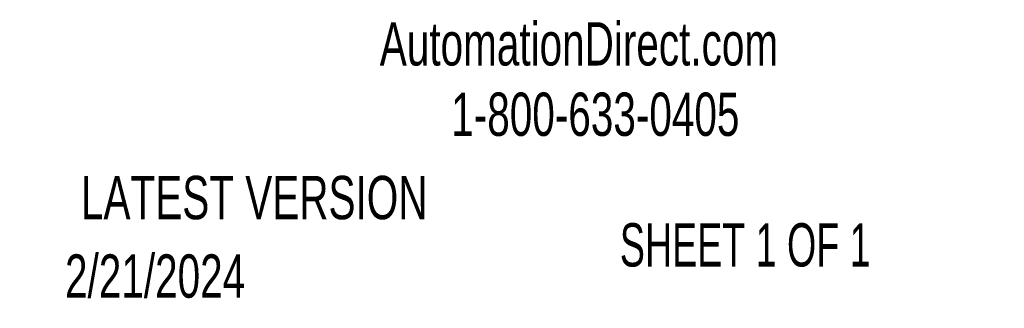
# Model space of a CAD drawing. Header units: inches. Extents: x 0.1 to 10.7, y 0.1 to 7.7.
# Tile 38 of 46: x 8.783 to 10.679, y 0.271 to 0.827. Entities that reach past the tile are written whole.
import ezdxf

# ---------------------------------------------------------------- set-up
doc = ezdxf.new("R2010")
doc.units = ezdxf.units.IN
doc.header["$MEASUREMENT"] = 0
doc.layers.add('TEXT', color=140, linetype='Continuous', lineweight=25)
doc.styles.add('SLDTEXTSTYLE0', font='TXT', dxfattribs={"width": 0.7})
doc.styles.add('SLDTEXTSTYLE1', font='TXT', dxfattribs={"width": 0.65})

msp = doc.modelspace()

# ---------------------------------------------------------------- texts
at = {"color": 179, "linetype": 'Continuous', "lineweight": 18, "char_height": 0.0833333, "attachment_point": 1, "style": 'SLDTEXTSTYLE0'}
for s, insert in [('AutomationDirect.com', (9.47618, 0.82191)), ('1-800-633-0405', (9.61384, 0.6865))]:
    msp.add_mtext(s, dxfattribs=dict(at, insert=insert))
at = {"layer": 'TEXT'}
for s, insert, char_height, attachment_point, style in [('LATEST VERSION', (9.23434, 0.52614), 0.0833333, 2, 'SLDTEXTSTYLE0'), ('SHEET 1 OF 1', (9.93863, 0.4351), 0.0833333, 1, 'SLDTEXTSTYLE1'), ('2/21/2024', (9.04337, 0.3751), 0.083333, 2, 'SLDTEXTSTYLE0')]:
    msp.add_mtext(s, dxfattribs=dict(at, insert=insert, char_height=char_height, attachment_point=attachment_point, style=style))

doc.saveas('drawing.dxf')
